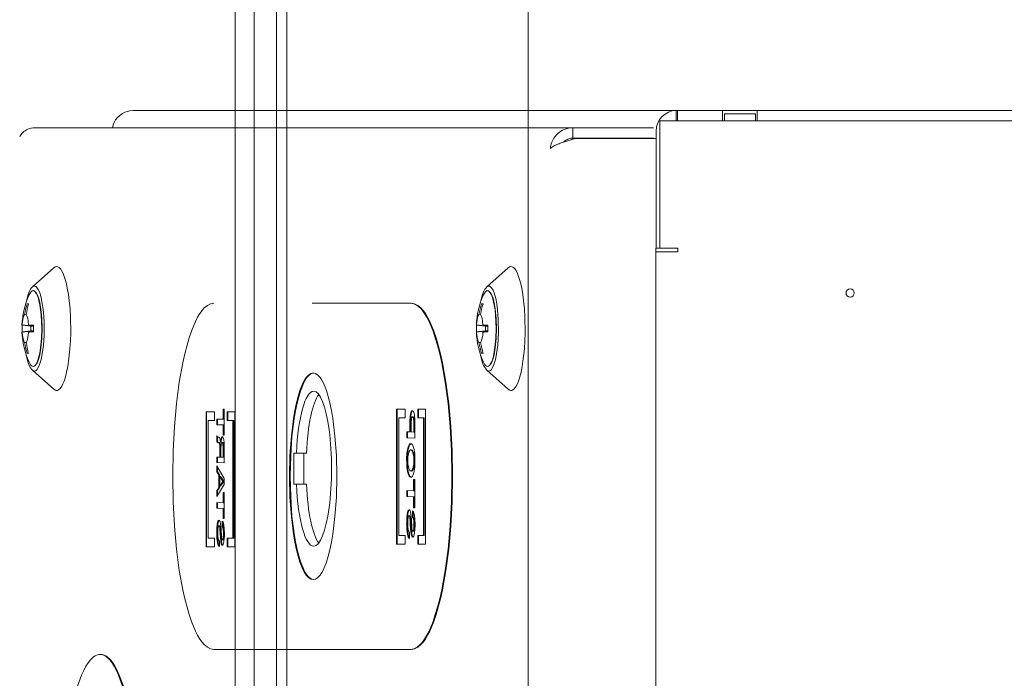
# Model space of a CAD drawing. Header units: centimetres. Extents: x -1436 to 1974, y -887 to 4352.
# Tile 78 of 105: x 604 to 619, y 2511 to 2520. Entities that reach past the tile are written whole.
import ezdxf

# ---------------------------------------------------------------- set-up
doc = ezdxf.new("R2010")
doc.units = ezdxf.units.CM
doc.header["$MEASUREMENT"] = 0
doc.layers.add('00 - nowa technologia myjni_Nr_pióra__246', color=7, linetype='Continuous', lineweight=20, true_color=0x1db3b3)
doc.layers.add('299-A Wymiary Opisy', color=7, linetype='Continuous')
doc.layers.add('299-A Wymiary Opisy_Nr_pióra__11', color=7, linetype='Continuous', lineweight=0)
doc.styles.add('STYL_AUTOMATYCZNY_1', font='arial.ttf')
doc.dimstyles.new('STYL_AUTOMATYCZNY__1', dxfattribs={"dimtxt": 13, "dimasz": 7.6, "dimexe": 0.18, "dimexo": 0.0625, "dimgap": 0, "dimtad": 1, "dimdec": 0, "dimzin": 0, "dimdsep": 46, "dimtxsty": 'STYL_AUTOMATYCZNY_1', "dimblk": 'ARROWHEAD_2', "dimblk1": 'ARROWHEAD_2', "dimblk2": 'ARROWHEAD_2', "dimcen": 0.09, "dimclrd": 7, "dimclre": 7, "dimclrt": 7, "dimadec": 0, "dimazin": 0, "dimtfac": 1, "dimtdec": 4, "dimtmove": 0, "dimatfit": 3, "dimfxl": 0, "dimtolj": 1, "dimtzin": 0, "dimarcsym": 0})

# ---------------------------------------------------------------- blocks, each defined once
blk = doc.blocks.new('*D80')
at = {"layer": '299-A Wymiary Opisy_Nr_pióra__11', "color": 7, "linetype": 'Continuous', "lineweight": 0}
for p, q in [((62.397, 2870.081), (62.379, 2855.081)), ((621.207, 2869.379), (621.188, 2854.379)), ((65.281, 2867.577), (59.495, 2857.584)), ((618.304, 2856.882), (624.09, 2866.875)), ((62.388, 2862.581), (57.498, 2862.587)), ((621.197, 2861.879), (62.388, 2862.581)), ((626.087, 2861.873), (621.197, 2861.879))]:
    blk.add_line(p, q, dxfattribs=at)
at = {"layer": '299-A Wymiary Opisy_Nr_pióra__11', "color": 7, "lineweight": 0, "insert": (326.923, 2864.848), "char_height": 13, "attachment_point": 7, "rotation": 359.928, "style": 'STYL_AUTOMATYCZNY_1'}
blk.add_mtext('\\A1;{\\pql;\\fArial|b0|i0|c238|p0;\\W1.000000;559}', dxfattribs=at)
blk = doc.blocks.new('ARROWHEAD_2')
at = {"color": 0, "linetype": 'Continuous', "lineweight": 0}
for p, q in [((-0.3781, -0.655), (0.3781, 0.655)), ((0, 0), (-1, 0))]:
    blk.add_line(p, q, dxfattribs=at)

msp = doc.modelspace()

# ---------------------------------------------------------------- linework, layer by layer
at = {"layer": '00 - nowa technologia myjni_Nr_pióra__246', "color": 132, "linetype": 'Continuous', "lineweight": 20, "true_color": 0x1db3b3}
for p, q in [((607.532, 2583.576), (607.532, 2388.576)), ((607.807, 2542.286), (607.807, 2467.27)), ((608.132, 2542.286), (608.132, 2467.27)), ((608.282, 2542.286), (608.282, 2467.27)), ((611.782, 2542.286), (611.782, 2467.27)), ((613.931, 2519.003), (606.051, 2519.003)), ((613.931, 2519.003), (613.947, 2519.003)), ((613.931, 2518.853), (613.931, 2519.003)), ((614.604, 2519.003), (613.947, 2519.003)), ((613.947, 2518.853), (613.947, 2519.003)), ((614.604, 2519.003), (615.104, 2519.003)), ((614.604, 2518.853), (614.604, 2519.003)), ((614.629, 2518.853), (614.629, 2518.953)), ((614.629, 2518.953), (615.08, 2518.953)), ((615.08, 2518.953), (615.08, 2518.853)), ((620.391, 2519.003), (615.104, 2519.003)), ((615.104, 2518.853), (615.104, 2519.003)), ((613.691, 2517.003), (613.691, 2518.853)), ((613.691, 2518.853), (620.391, 2518.853)), ((613.928, 2518.853), (614.241, 2518.853)), ((614.629, 2518.853), (614.241, 2518.853)), ((615.13, 2518.853), (615.08, 2518.853)), ((604.624, 2518.753), (612.431, 2518.753)), ((612.431, 2518.753), (613.599, 2518.753)), ((612.431, 2518.753), (612.431, 2518.603)), ((613.639, 2517.003), (613.639, 2518.703)), ((612.371, 2518.566), (612.398, 2518.575)), ((612.398, 2518.575), (612.467, 2518.596)), ((612.398, 2518.575), (612.402, 2518.577)), ((612.402, 2518.577), (612.433, 2518.596)), ((612.431, 2518.603), (613.599, 2518.603)), ((612.433, 2518.596), (612.467, 2518.596)), ((612.467, 2518.596), (613.635, 2518.596)), ((613.635, 2477.003), (613.635, 2517.003)), ((613.635, 2516.953), (613.954, 2516.953)), ((613.639, 2517.003), (613.691, 2517.003)), ((613.691, 2517.003), (613.954, 2517.003)), ((613.954, 2517.003), (613.954, 2516.953)), ((604.589, 2516.442), (604.897, 2516.72)), ((611.182, 2516.442), (611.49, 2516.72)), ((604.643, 2516.356), (604.628, 2516.372)), ((611.236, 2516.356), (611.221, 2516.372)), ((604.533, 2516.195), (604.512, 2516.198)), ((604.522, 2516.198), (604.512, 2516.198)), ((604.534, 2516.198), (604.522, 2516.198)), ((610.077, 2516.206), (608.649, 2516.206)), ((610.086, 2516.206), (610.077, 2516.206)), ((611.126, 2516.195), (611.105, 2516.198)), ((611.115, 2516.198), (611.105, 2516.198)), ((611.127, 2516.198), (611.115, 2516.198)), ((604.5, 2516.038), (604.474, 2516.041)), ((611.093, 2516.038), (611.067, 2516.041)), ((604.605, 2515.87), (604.44, 2515.89)), ((604.568, 2515.87), (604.44, 2515.885)), ((604.605, 2515.881), (604.533, 2515.89)), ((604.568, 2515.87), (604.593, 2515.87)), ((604.568, 2515.806), (604.568, 2515.87)), ((604.605, 2515.869), (604.593, 2515.87)), ((611.198, 2515.87), (611.033, 2515.89)), ((611.161, 2515.87), (611.034, 2515.885)), ((611.199, 2515.881), (611.126, 2515.89)), ((611.161, 2515.87), (611.186, 2515.87)), ((611.161, 2515.806), (611.161, 2515.87)), ((611.198, 2515.869), (611.186, 2515.87)), ((604.605, 2515.806), (604.44, 2515.786)), ((604.568, 2515.806), (604.44, 2515.791)), ((604.605, 2515.795), (604.533, 2515.786)), ((604.593, 2515.806), (604.568, 2515.806)), ((604.593, 2515.806), (604.605, 2515.806)), ((611.198, 2515.806), (611.033, 2515.786)), ((611.161, 2515.806), (611.034, 2515.791)), ((611.199, 2515.795), (611.126, 2515.786)), ((611.186, 2515.806), (611.161, 2515.806)), ((611.186, 2515.806), (611.198, 2515.806)), ((604.5, 2515.637), (604.474, 2515.635)), ((611.093, 2515.637), (611.067, 2515.635)), ((604.533, 2515.481), (604.512, 2515.478)), ((604.512, 2515.478), (604.522, 2515.478)), ((604.522, 2515.478), (604.534, 2515.478)), ((611.126, 2515.481), (611.105, 2515.478)), ((611.105, 2515.478), (611.115, 2515.478)), ((611.115, 2515.478), (611.127, 2515.478)), ((604.643, 2515.32), (604.628, 2515.303)), ((611.236, 2515.32), (611.221, 2515.303)), ((604.589, 2515.234), (604.897, 2514.956)), ((611.182, 2515.234), (611.49, 2514.956)), ((607.373, 2514.668), (607.357, 2514.668)), ((607.357, 2514.668), (607.357, 2514.52)), ((607.366, 2514.668), (607.366, 2514.52)), ((607.373, 2514.29), (607.373, 2514.668)), ((609.995, 2514.667), (609.873, 2514.667)), ((609.873, 2514.667), (609.873, 2512.707)), ((609.883, 2514.667), (609.883, 2512.707)), ((609.995, 2514.544), (609.995, 2514.667)), ((610.292, 2514.667), (610.182, 2514.667)), ((610.182, 2514.667), (610.182, 2514.544)), ((610.191, 2514.667), (610.191, 2514.544)), ((610.292, 2512.707), (610.292, 2514.667)), ((607.23, 2514.628), (607.108, 2514.628)), ((607.108, 2514.628), (607.108, 2512.669)), ((607.117, 2514.628), (607.117, 2512.669)), ((607.23, 2514.505), (607.23, 2514.628)), ((607.357, 2514.52), (607.266, 2514.523)), ((607.266, 2514.523), (607.266, 2514.442)), ((607.276, 2514.523), (607.276, 2514.442)), ((607.527, 2514.628), (607.416, 2514.628)), ((607.416, 2514.628), (607.416, 2514.505)), ((607.426, 2514.628), (607.426, 2514.505)), ((607.527, 2512.669), (607.527, 2514.628)), ((609.904, 2512.835), (609.904, 2514.544)), ((609.904, 2514.544), (609.995, 2514.544)), ((610.102, 2514.645), (610.102, 2514.645)), ((610.102, 2514.556), (610.102, 2514.556)), ((610.112, 2514.556), (610.102, 2514.556)), ((610.112, 2514.556), (610.112, 2514.556)), ((610.182, 2514.544), (610.265, 2514.544)), ((610.274, 2514.544), (610.265, 2514.544)), ((610.265, 2514.544), (610.265, 2512.835)), ((610.274, 2514.544), (610.274, 2512.835)), ((607.138, 2512.796), (607.138, 2514.505)), ((607.138, 2514.505), (607.23, 2514.505)), ((607.276, 2514.442), (607.266, 2514.442)), ((607.266, 2514.442), (607.357, 2514.439)), ((607.276, 2514.442), (607.366, 2514.439)), ((607.366, 2514.52), (607.357, 2514.52)), ((607.366, 2514.439), (607.357, 2514.439)), ((607.357, 2514.439), (607.357, 2514.291)), ((607.366, 2514.439), (607.366, 2514.291)), ((607.416, 2514.505), (607.499, 2514.505)), ((607.509, 2514.505), (607.499, 2514.505)), ((607.499, 2514.505), (607.499, 2512.796)), ((607.509, 2514.505), (607.509, 2512.796)), ((610.066, 2514.473), (610.066, 2514.337)), ((610.076, 2514.473), (610.076, 2514.337)), ((610.083, 2514.337), (610.083, 2514.467)), ((610.131, 2514.467), (610.121, 2514.467)), ((610.121, 2514.467), (610.121, 2514.335)), ((610.131, 2514.467), (610.131, 2514.335)), ((610.138, 2514.246), (610.138, 2514.47)), ((607.266, 2514.285), (607.266, 2514.198)), ((607.276, 2514.267), (607.276, 2514.198)), ((607.344, 2514.265), (607.343, 2514.265)), ((607.366, 2514.291), (607.357, 2514.291)), ((607.357, 2514.291), (607.373, 2514.29)), ((607.366, 2514.291), (607.373, 2514.291)), ((610.066, 2514.337), (610.021, 2514.339)), ((610.021, 2514.339), (610.021, 2514.25)), ((610.031, 2514.25), (610.021, 2514.25)), ((610.021, 2514.25), (610.138, 2514.246)), ((610.031, 2514.339), (610.031, 2514.25)), ((610.031, 2514.25), (610.138, 2514.246)), ((610.076, 2514.337), (610.066, 2514.337)), ((610.121, 2514.335), (610.083, 2514.337)), ((610.131, 2514.335), (610.121, 2514.335)), ((607.276, 2514.198), (607.266, 2514.198)), ((607.319, 2514.207), (607.317, 2514.188)), ((607.327, 2514.188), (607.317, 2514.188)), ((607.317, 2514.188), (607.317, 2514.188)), ((607.324, 2513.97), (607.324, 2514.104)), ((607.328, 2514.207), (607.327, 2514.188)), ((607.341, 2514.183), (607.341, 2514.183)), ((607.35, 2514.183), (607.341, 2514.183)), ((607.35, 2514.183), (607.351, 2514.183)), ((607.367, 2514.102), (607.357, 2514.102)), ((607.357, 2514.102), (607.357, 2513.969)), ((607.367, 2514.102), (607.367, 2513.969)), ((607.373, 2513.887), (607.373, 2514.11)), ((610.08, 2514.166), (610.079, 2514.166)), ((607.31, 2513.971), (607.266, 2513.972)), ((607.266, 2513.972), (607.266, 2513.891)), ((607.276, 2513.972), (607.276, 2513.891)), ((607.31, 2514.091), (607.31, 2513.971)), ((607.32, 2513.971), (607.31, 2513.971)), ((607.32, 2514.091), (607.32, 2513.971)), ((607.357, 2513.969), (607.324, 2513.97)), ((607.367, 2513.969), (607.357, 2513.969)), ((608.381, 2514.028), (608.418, 2514.028)), ((608.381, 2513.578), (608.381, 2514.028)), ((608.564, 2514.028), (608.418, 2514.028)), ((608.528, 2513.578), (608.528, 2514.028)), ((610.089, 2514.077), (610.079, 2514.077)), ((607.276, 2513.891), (607.266, 2513.891)), ((607.266, 2513.891), (607.373, 2513.887)), ((607.373, 2513.663), (607.266, 2513.846)), ((607.266, 2513.846), (607.266, 2513.758)), ((607.276, 2513.891), (607.373, 2513.887)), ((607.276, 2513.829), (607.276, 2513.758)), ((607.276, 2513.758), (607.266, 2513.758)), ((607.266, 2513.758), (607.294, 2513.714)), ((607.276, 2513.758), (607.304, 2513.714)), ((607.304, 2513.714), (607.294, 2513.714)), ((607.294, 2513.714), (607.294, 2513.527)), ((607.304, 2513.714), (607.304, 2513.527)), ((607.318, 2513.692), (607.308, 2513.692)), ((607.308, 2513.549), (607.308, 2513.692)), ((607.308, 2513.692), (607.354, 2513.62)), ((607.318, 2513.692), (607.364, 2513.62)), ((610.09, 2513.768), (610.08, 2513.768)), ((610.08, 2513.679), (610.08, 2513.679)), ((607.266, 2513.4), (607.373, 2513.576)), ((607.294, 2513.527), (607.266, 2513.485)), ((607.304, 2513.527), (607.276, 2513.485)), ((607.304, 2513.527), (607.294, 2513.527)), ((607.354, 2513.618), (607.308, 2513.549)), ((607.318, 2513.549), (607.308, 2513.549)), ((607.364, 2513.618), (607.318, 2513.549)), ((607.364, 2513.62), (607.354, 2513.62)), ((607.354, 2513.62), (607.354, 2513.618)), ((607.364, 2513.618), (607.354, 2513.618)), ((607.364, 2513.62), (607.364, 2513.618)), ((607.373, 2513.576), (607.373, 2513.663)), ((608.418, 2513.578), (608.381, 2513.578)), ((608.564, 2513.578), (608.418, 2513.578)), ((610.138, 2513.645), (610.12, 2513.645)), ((610.12, 2513.645), (610.12, 2513.483)), ((610.13, 2513.645), (610.13, 2513.483)), ((610.138, 2513.233), (610.138, 2513.645)), ((607.276, 2513.485), (607.266, 2513.485)), ((607.266, 2513.485), (607.266, 2513.4)), ((607.276, 2513.485), (607.276, 2513.417)), ((607.373, 2513.457), (607.357, 2513.458)), ((607.357, 2513.458), (607.357, 2513.309)), ((607.366, 2513.458), (607.366, 2513.309)), ((607.373, 2513.079), (607.373, 2513.457)), ((610.12, 2513.483), (610.021, 2513.487)), ((610.021, 2513.487), (610.021, 2513.398)), ((610.031, 2513.398), (610.021, 2513.398)), ((610.021, 2513.398), (610.12, 2513.394)), ((610.031, 2513.487), (610.031, 2513.398)), ((610.031, 2513.398), (610.13, 2513.394)), ((610.13, 2513.483), (610.12, 2513.483)), ((610.13, 2513.394), (610.12, 2513.394)), ((610.12, 2513.394), (610.12, 2513.233)), ((610.13, 2513.394), (610.13, 2513.233)), ((607.357, 2513.309), (607.266, 2513.312)), ((607.266, 2513.312), (607.266, 2513.231)), ((607.276, 2513.312), (607.276, 2513.231)), ((607.366, 2513.309), (607.357, 2513.309)), ((607.276, 2513.231), (607.266, 2513.231)), ((607.266, 2513.231), (607.357, 2513.228)), ((607.276, 2513.231), (607.366, 2513.228)), ((607.366, 2513.228), (607.357, 2513.228)), ((607.357, 2513.228), (607.357, 2513.08)), ((607.366, 2513.228), (607.366, 2513.08)), ((610.063, 2513.117), (610.053, 2513.117)), ((610.087, 2513.073), (610.085, 2513.106)), ((610.104, 2513.19), (610.104, 2513.101)), ((610.113, 2513.101), (610.104, 2513.101)), ((610.113, 2513.185), (610.113, 2513.101)), ((610.13, 2513.233), (610.12, 2513.233)), ((610.12, 2513.233), (610.138, 2513.233)), ((610.13, 2513.233), (610.138, 2513.233)), ((607.305, 2512.974), (607.295, 2512.974)), ((607.326, 2512.933), (607.324, 2512.963)), ((607.341, 2513.041), (607.341, 2512.959)), ((607.351, 2512.959), (607.341, 2512.959)), ((607.351, 2513.035), (607.351, 2512.959)), ((607.366, 2513.08), (607.357, 2513.08)), ((607.357, 2513.08), (607.373, 2513.079)), ((607.366, 2513.08), (607.373, 2513.08)), ((610.072, 2513.012), (610.077, 2512.923)), ((610.081, 2513.012), (610.087, 2512.923)), ((610.09, 2513.026), (610.087, 2513.073)), ((610.092, 2512.982), (610.09, 2513.026)), ((610.094, 2512.959), (610.092, 2512.982)), ((607.312, 2512.877), (607.317, 2512.795)), ((607.322, 2512.877), (607.326, 2512.795)), ((607.328, 2512.89), (607.326, 2512.933)), ((607.331, 2512.849), (607.328, 2512.89)), ((607.332, 2512.829), (607.331, 2512.849)), ((609.995, 2512.835), (609.904, 2512.835)), ((609.995, 2512.707), (609.995, 2512.835)), ((610.06, 2512.791), (610.06, 2512.88)), ((610.087, 2512.923), (610.077, 2512.923)), ((610.119, 2512.898), (610.109, 2512.898)), ((610.265, 2512.835), (610.182, 2512.835)), ((610.182, 2512.835), (610.182, 2512.707)), ((610.191, 2512.835), (610.191, 2512.707)), ((610.274, 2512.835), (610.265, 2512.835)), ((607.108, 2512.669), (607.23, 2512.669)), ((607.23, 2512.796), (607.138, 2512.796)), ((607.23, 2512.669), (607.23, 2512.796)), ((607.301, 2512.675), (607.301, 2512.757)), ((607.326, 2512.795), (607.317, 2512.795)), ((607.356, 2512.773), (607.346, 2512.773)), ((607.499, 2512.796), (607.416, 2512.796)), ((607.416, 2512.796), (607.416, 2512.669)), ((607.416, 2512.669), (607.527, 2512.669)), ((607.426, 2512.796), (607.426, 2512.669)), ((607.509, 2512.796), (607.499, 2512.796)), ((609.873, 2512.707), (609.995, 2512.707)), ((610.182, 2512.707), (610.292, 2512.707)), ((605.581, 2511.106), (605.571, 2511.106)), ((607.222, 2511.181), (610.077, 2511.181)), ((610.086, 2511.181), (610.077, 2511.181))]:
    msp.add_line(p, q, dxfattribs=at)
for points in [[(606.051, 2519.003), (606.004, 2518.999), (605.964, 2518.99), (605.932, 2518.978), (605.897, 2518.961), (605.86, 2518.936), (605.824, 2518.902), (605.796, 2518.866), (605.775, 2518.83), (605.76, 2518.793), (605.749, 2518.753)], [(604.897, 2516.72), (604.918, 2516.734), (604.939, 2516.738)], [(604.939, 2516.738), (604.954, 2516.735), (604.976, 2516.723), (605, 2516.698), (605.012, 2516.678), (605.034, 2516.637), (605.05, 2516.595), (605.064, 2516.552), (605.081, 2516.488), (605.095, 2516.423), (605.111, 2516.333), (605.123, 2516.243), (605.134, 2516.126), (605.141, 2516.008), (605.144, 2515.775), (605.141, 2515.659), (605.133, 2515.542), (605.114, 2515.365), (605.101, 2515.285), (605.085, 2515.205), (605.068, 2515.138), (605.047, 2515.073), (605.032, 2515.036), (605.014, 2515.001), (604.992, 2514.968), (604.967, 2514.946), (604.953, 2514.94), (604.939, 2514.938)], [(611.49, 2516.72), (611.512, 2516.734), (611.532, 2516.738)], [(611.532, 2516.738), (611.548, 2516.735), (611.569, 2516.723), (611.593, 2516.698), (611.606, 2516.678), (611.627, 2516.637), (611.644, 2516.595), (611.658, 2516.552), (611.675, 2516.488), (611.689, 2516.423), (611.704, 2516.333), (611.716, 2516.243), (611.727, 2516.126), (611.735, 2516.008), (611.738, 2515.775), (611.734, 2515.659), (611.727, 2515.542), (611.707, 2515.365), (611.695, 2515.285), (611.679, 2515.205), (611.662, 2515.138), (611.641, 2515.073), (611.626, 2515.036), (611.608, 2515.001), (611.585, 2514.968), (611.56, 2514.946), (611.546, 2514.94), (611.532, 2514.938)], [(604.498, 2516.221), (604.511, 2516.28), (604.527, 2516.334), (604.542, 2516.373), (604.562, 2516.409), (604.577, 2516.43), (604.591, 2516.444)], [(604.617, 2515.221), (604.631, 2515.224), (604.644, 2515.231), (604.656, 2515.244), (604.668, 2515.262), (604.693, 2515.315), (604.714, 2515.387), (604.731, 2515.469), (604.748, 2515.595), (604.757, 2515.737), (604.757, 2515.925), (604.753, 2516.018), (604.744, 2516.114), (604.732, 2516.202), (604.716, 2516.282), (604.704, 2516.326), (604.689, 2516.369), (604.673, 2516.406), (604.653, 2516.435), (604.636, 2516.45), (604.617, 2516.455)], [(611.091, 2516.221), (611.104, 2516.28), (611.12, 2516.334), (611.136, 2516.373), (611.155, 2516.409), (611.171, 2516.43), (611.184, 2516.444)], [(611.211, 2515.221), (611.224, 2515.224), (611.237, 2515.231), (611.25, 2515.244), (611.262, 2515.262), (611.286, 2515.316), (611.308, 2515.387), (611.324, 2515.47), (611.341, 2515.595), (611.352, 2515.781), (611.349, 2515.967), (611.338, 2516.111), (611.326, 2516.198), (611.311, 2516.274), (611.287, 2516.358), (611.272, 2516.394), (611.252, 2516.429), (611.235, 2516.445), (611.223, 2516.453), (611.211, 2516.455)], [(604.628, 2516.373), (604.648, 2516.343), (604.666, 2516.301), (604.683, 2516.245), (604.696, 2516.181), (604.708, 2516.109), (604.716, 2516.031), (604.722, 2515.936), (604.724, 2515.838)], [(604.642, 2515.319), (604.647, 2515.325), (604.657, 2515.341), (604.676, 2515.389), (604.694, 2515.458), (604.711, 2515.559), (604.723, 2515.693), (604.728, 2515.838), (604.723, 2515.983), (604.711, 2516.117), (604.694, 2516.218), (604.676, 2516.287), (604.657, 2516.334), (604.647, 2516.351), (604.642, 2516.357)], [(611.221, 2516.373), (611.241, 2516.343), (611.259, 2516.301), (611.276, 2516.245), (611.29, 2516.181), (611.301, 2516.109), (611.309, 2516.031), (611.315, 2515.936), (611.317, 2515.838)], [(611.235, 2515.319), (611.24, 2515.325), (611.25, 2515.341), (611.269, 2515.389), (611.287, 2515.458), (611.304, 2515.559), (611.317, 2515.693), (611.321, 2515.838), (611.317, 2515.983), (611.304, 2516.117), (611.287, 2516.218), (611.269, 2516.287), (611.25, 2516.334), (611.24, 2516.351), (611.235, 2516.357)], [(607.222, 2516.206), (607.175, 2516.198), (607.128, 2516.174), (607.083, 2516.137), (607.05, 2516.099), (607.019, 2516.055), (606.986, 2516.001), (606.955, 2515.94), (606.897, 2515.799), (606.864, 2515.701), (606.832, 2515.595), (606.8, 2515.472), (606.771, 2515.339), (606.72, 2515.059), (606.679, 2514.75), (606.649, 2514.417), (606.63, 2514.063), (606.624, 2513.693)], [(610.675, 2513.693), (610.669, 2514.063), (610.65, 2514.417), (610.619, 2514.75), (610.578, 2515.059), (610.528, 2515.339), (610.498, 2515.472), (610.467, 2515.595), (610.435, 2515.701), (610.402, 2515.799), (610.344, 2515.94), (610.312, 2516.001), (610.28, 2516.055), (610.248, 2516.099), (610.216, 2516.137), (610.171, 2516.174), (610.124, 2516.198), (610.077, 2516.206)], [(610.685, 2513.693), (610.678, 2514.063), (610.659, 2514.417), (610.629, 2514.75), (610.588, 2515.059), (610.538, 2515.339), (610.508, 2515.472), (610.477, 2515.595), (610.445, 2515.701), (610.412, 2515.799), (610.353, 2515.94), (610.322, 2516.001), (610.29, 2516.055), (610.258, 2516.099), (610.226, 2516.137), (610.18, 2516.174), (610.134, 2516.198), (610.086, 2516.206)], [(604.474, 2516.041), (604.469, 2516.034), (604.461, 2516.016), (604.453, 2515.991), (604.444, 2515.938), (604.44, 2515.89)], [(604.533, 2515.89), (604.528, 2515.94), (604.52, 2515.988), (604.509, 2516.023), (604.498, 2516.041)], [(611.067, 2516.041), (611.062, 2516.034), (611.054, 2516.016), (611.047, 2515.991), (611.037, 2515.938), (611.033, 2515.89)], [(611.126, 2515.89), (611.121, 2515.94), (611.113, 2515.988), (611.102, 2516.023), (611.091, 2516.041)], [(604.724, 2515.838), (604.72, 2515.694), (604.706, 2515.556), (604.694, 2515.481), (604.678, 2515.415), (604.661, 2515.363), (604.642, 2515.323), (604.628, 2515.303)], [(611.317, 2515.838), (611.313, 2515.697), (611.3, 2515.561), (611.278, 2515.439), (611.263, 2515.385), (611.246, 2515.341), (611.233, 2515.32), (611.221, 2515.303)], [(604.44, 2515.786), (604.444, 2515.736), (604.453, 2515.688), (604.463, 2515.653), (604.474, 2515.635)], [(604.498, 2515.635), (604.503, 2515.642), (604.512, 2515.66), (604.519, 2515.685), (604.528, 2515.738), (604.533, 2515.786)], [(611.033, 2515.786), (611.038, 2515.736), (611.046, 2515.688), (611.057, 2515.653), (611.067, 2515.635)], [(611.091, 2515.635), (611.096, 2515.642), (611.105, 2515.66), (611.112, 2515.685), (611.122, 2515.738), (611.126, 2515.786)], [(604.591, 2515.232), (604.577, 2515.246), (604.562, 2515.266), (604.542, 2515.303), (604.527, 2515.342), (604.511, 2515.395), (604.498, 2515.455)], [(611.184, 2515.232), (611.171, 2515.246), (611.156, 2515.266), (611.136, 2515.303), (611.12, 2515.342), (611.104, 2515.395), (611.091, 2515.455)], [(604.628, 2515.303), (604.613, 2515.292), (604.598, 2515.288)], [(608.663, 2515.193), (608.627, 2515.185), (608.593, 2515.162), (608.56, 2515.125), (608.537, 2515.089), (608.514, 2515.045), (608.47, 2514.937), (608.445, 2514.853), (608.421, 2514.759), (608.398, 2514.65), (608.378, 2514.531), (608.346, 2514.277), (608.326, 2513.995), (608.319, 2513.693)], [(608.667, 2515.192), (608.632, 2515.183), (608.599, 2515.158), (608.566, 2515.12), (608.543, 2515.083), (608.52, 2515.038), (608.478, 2514.929), (608.453, 2514.846), (608.429, 2514.754), (608.407, 2514.644), (608.386, 2514.525), (608.355, 2514.272), (608.336, 2513.992), (608.329, 2513.693)], [(609.006, 2513.693), (608.999, 2513.995), (608.979, 2514.277), (608.947, 2514.531), (608.927, 2514.65), (608.904, 2514.759), (608.88, 2514.853), (608.855, 2514.937), (608.811, 2515.045), (608.789, 2515.089), (608.765, 2515.125), (608.732, 2515.162), (608.698, 2515.185), (608.663, 2515.193)], [(604.939, 2514.938), (604.922, 2514.941), (604.897, 2514.956)], [(611.532, 2514.938), (611.515, 2514.941), (611.49, 2514.956)], [(610.09, 2514.639), (610.086, 2514.633), (610.079, 2514.614)], [(610.083, 2514.467), (610.087, 2514.527), (610.093, 2514.548), (610.096, 2514.553), (610.098, 2514.555), (610.102, 2514.556)], [(610.1, 2514.639), (610.096, 2514.633), (610.088, 2514.614)], [(610.114, 2514.638), (610.106, 2514.644), (610.102, 2514.645)], [(610.112, 2514.549), (610.117, 2514.529), (610.121, 2514.501), (610.121, 2514.467)], [(610.125, 2514.612), (610.118, 2514.632), (610.114, 2514.638)], [(610.121, 2514.549), (610.127, 2514.529), (610.13, 2514.501), (610.131, 2514.467)], [(607.315, 2514.211), (607.311, 2514.234), (607.304, 2514.251), (607.3, 2514.256), (607.294, 2514.258)], [(607.331, 2514.255), (607.323, 2514.233), (607.319, 2514.207)], [(607.341, 2514.255), (607.333, 2514.233), (607.328, 2514.207)], [(607.365, 2514.225), (607.357, 2514.252), (607.352, 2514.26), (607.347, 2514.264), (607.344, 2514.265)], [(607.266, 2514.198), (607.271, 2514.188), (607.274, 2514.186)], [(607.276, 2514.198), (607.281, 2514.188), (607.283, 2514.186)], [(607.281, 2514.184), (607.29, 2514.182), (607.299, 2514.174), (607.303, 2514.165), (607.308, 2514.137), (607.31, 2514.091)], [(607.291, 2514.184), (607.3, 2514.182), (607.309, 2514.174), (607.313, 2514.165), (607.318, 2514.137), (607.32, 2514.091)], [(607.341, 2514.183), (607.344, 2514.182), (607.346, 2514.181), (607.349, 2514.176), (607.354, 2514.158), (607.357, 2514.102)], [(607.351, 2514.183), (607.354, 2514.182), (607.356, 2514.181), (607.359, 2514.176), (607.364, 2514.158), (607.367, 2514.102)], [(607.373, 2514.11), (607.371, 2514.177), (607.365, 2514.225)], [(610.056, 2514.151), (610.046, 2514.13), (610.037, 2514.103), (610.023, 2514.027)], [(610.066, 2514.151), (610.055, 2514.13), (610.046, 2514.103), (610.033, 2514.027)], [(610.103, 2514.149), (610.096, 2514.158), (610.088, 2514.165), (610.08, 2514.166)], [(610.136, 2514.023), (610.123, 2514.101), (610.114, 2514.128), (610.103, 2514.149)], [(610.039, 2513.994), (610.049, 2514.042), (610.063, 2514.069)], [(610.096, 2514.068), (610.11, 2514.04), (610.12, 2513.992)], [(610.106, 2514.068), (610.12, 2514.04), (610.13, 2513.992)], [(610.023, 2513.822), (610.037, 2513.745), (610.046, 2513.717), (610.056, 2513.696)], [(610.033, 2513.822), (610.046, 2513.745), (610.055, 2513.717), (610.066, 2513.696)], [(610.063, 2513.778), (610.049, 2513.805), (610.039, 2513.854)], [(610.12, 2513.851), (610.11, 2513.803), (610.096, 2513.776)], [(610.103, 2513.695), (610.114, 2513.715), (610.123, 2513.742), (610.136, 2513.819)], [(610.13, 2513.851), (610.12, 2513.803), (610.106, 2513.776)], [(606.624, 2513.693), (606.63, 2513.323), (606.649, 2512.97), (606.679, 2512.636), (606.72, 2512.328), (606.771, 2512.047), (606.8, 2511.915), (606.832, 2511.792), (606.864, 2511.685), (606.897, 2511.587), (606.955, 2511.446), (606.986, 2511.385), (607.019, 2511.331), (607.05, 2511.287), (607.083, 2511.25), (607.128, 2511.212), (607.175, 2511.189), (607.222, 2511.181)], [(608.319, 2513.693), (608.326, 2513.39), (608.346, 2513.109), (608.378, 2512.854), (608.398, 2512.736), (608.421, 2512.627), (608.445, 2512.533), (608.47, 2512.449), (608.514, 2512.341), (608.537, 2512.297), (608.56, 2512.26), (608.593, 2512.223), (608.627, 2512.2), (608.663, 2512.193)], [(608.329, 2513.693), (608.336, 2513.393), (608.355, 2513.114), (608.386, 2512.861), (608.407, 2512.742), (608.429, 2512.632), (608.453, 2512.539), (608.478, 2512.456), (608.52, 2512.348), (608.543, 2512.303), (608.566, 2512.266), (608.599, 2512.227), (608.632, 2512.203), (608.667, 2512.193)], [(608.663, 2512.193), (608.698, 2512.2), (608.732, 2512.223), (608.765, 2512.26), (608.789, 2512.297), (608.811, 2512.341), (608.855, 2512.449), (608.88, 2512.533), (608.904, 2512.627), (608.927, 2512.736), (608.947, 2512.854), (608.979, 2513.109), (608.999, 2513.39), (609.006, 2513.693)], [(610.077, 2511.181), (610.124, 2511.189), (610.171, 2511.212), (610.216, 2511.25), (610.248, 2511.287), (610.28, 2511.331), (610.312, 2511.385), (610.344, 2511.446), (610.402, 2511.587), (610.435, 2511.685), (610.467, 2511.792), (610.498, 2511.915), (610.528, 2512.047), (610.578, 2512.328), (610.619, 2512.636), (610.65, 2512.97), (610.669, 2513.323), (610.675, 2513.693)], [(610.08, 2513.679), (610.088, 2513.681), (610.096, 2513.686), (610.103, 2513.695)], [(610.086, 2511.181), (610.134, 2511.189), (610.18, 2511.212), (610.226, 2511.25), (610.258, 2511.287), (610.29, 2511.331), (610.322, 2511.385), (610.353, 2511.446), (610.412, 2511.587), (610.445, 2511.685), (610.477, 2511.792), (610.508, 2511.915), (610.538, 2512.047), (610.588, 2512.328), (610.629, 2512.636), (610.659, 2512.97), (610.678, 2513.323), (610.685, 2513.693)], [(610.038, 2513.189), (610.027, 2513.144), (610.021, 2513.079)], [(610.048, 2513.189), (610.037, 2513.144), (610.03, 2513.079)], [(610.035, 2513.01), (610.037, 2513.06), (610.041, 2513.093), (610.046, 2513.112), (610.049, 2513.115), (610.051, 2513.117), (610.053, 2513.117)], [(610.053, 2513.117), (610.057, 2513.115), (610.059, 2513.113), (610.063, 2513.104)], [(610.085, 2513.106), (610.08, 2513.15), (610.073, 2513.181), (610.064, 2513.2), (610.058, 2513.206), (610.055, 2513.206)], [(610.063, 2513.117), (610.067, 2513.115), (610.069, 2513.113), (610.072, 2513.104)], [(610.104, 2513.101), (610.11, 2513.096), (610.114, 2513.089), (610.119, 2513.067)], [(610.113, 2513.101), (610.12, 2513.096), (610.124, 2513.089), (610.129, 2513.067)], [(610.141, 2512.994), (610.138, 2513.069), (610.131, 2513.131), (610.12, 2513.174)], [(607.281, 2513.04), (607.271, 2512.998), (607.265, 2512.939)], [(607.291, 2513.04), (607.281, 2512.998), (607.275, 2512.939)], [(607.279, 2512.876), (607.28, 2512.921), (607.284, 2512.952), (607.289, 2512.969), (607.291, 2512.972), (607.293, 2512.973), (607.295, 2512.974)], [(607.324, 2512.963), (607.32, 2513.003), (607.313, 2513.032), (607.305, 2513.049), (607.3, 2513.054), (607.297, 2513.055)], [(607.341, 2512.959), (607.347, 2512.954), (607.351, 2512.948), (607.356, 2512.928)], [(607.351, 2512.959), (607.357, 2512.954), (607.361, 2512.948), (607.365, 2512.928)], [(607.375, 2512.861), (607.373, 2512.929), (607.367, 2512.987), (607.356, 2513.026)], [(610.06, 2512.88), (610.056, 2512.882), (610.053, 2512.884), (610.049, 2512.891), (610.041, 2512.919), (610.037, 2512.96), (610.035, 2513.01)], [(610.124, 2512.991), (610.121, 2512.929), (610.116, 2512.907)], [(610.134, 2512.991), (610.131, 2512.929), (610.126, 2512.907)], [(607.301, 2512.757), (607.297, 2512.758), (607.295, 2512.76), (607.291, 2512.766), (607.284, 2512.792), (607.28, 2512.829), (607.279, 2512.876)], [(607.36, 2512.858), (607.357, 2512.801), (607.353, 2512.781)], [(607.37, 2512.858), (607.367, 2512.801), (607.362, 2512.781)], [(610.041, 2512.81), (610.049, 2512.797), (610.053, 2512.794), (610.06, 2512.791)], [(610.077, 2512.923), (610.082, 2512.868), (610.089, 2512.833), (610.097, 2512.814), (610.103, 2512.81), (610.106, 2512.809)], [(610.087, 2512.923), (610.092, 2512.868), (610.099, 2512.833), (610.107, 2512.814), (610.112, 2512.81)], [(610.109, 2512.898), (610.108, 2512.898), (610.105, 2512.9), (610.103, 2512.903), (610.099, 2512.915)], [(610.116, 2512.907), (610.113, 2512.901), (610.112, 2512.899), (610.109, 2512.898)], [(610.126, 2512.907), (610.123, 2512.901), (610.121, 2512.899), (610.119, 2512.898)], [(610.122, 2512.824), (610.132, 2512.866), (610.139, 2512.926)], [(607.284, 2512.692), (607.291, 2512.681), (607.295, 2512.677), (607.301, 2512.675)], [(607.317, 2512.795), (607.321, 2512.745), (607.328, 2512.713), (607.335, 2512.696), (607.341, 2512.692), (607.344, 2512.691)], [(607.326, 2512.795), (607.331, 2512.745), (607.338, 2512.713), (607.345, 2512.696), (607.349, 2512.693)], [(607.346, 2512.773), (607.345, 2512.773), (607.343, 2512.775), (607.341, 2512.778), (607.337, 2512.788)], [(607.353, 2512.781), (607.35, 2512.775), (607.349, 2512.774), (607.346, 2512.773)], [(607.362, 2512.781), (607.36, 2512.775), (607.358, 2512.774), (607.356, 2512.773)], [(607.358, 2512.705), (607.368, 2512.744), (607.373, 2512.799)], [(605.571, 2511.106), (605.547, 2511.104), (605.523, 2511.097), (605.5, 2511.086), (605.476, 2511.071), (605.431, 2511.028), (605.397, 2510.986), (605.365, 2510.935), (605.333, 2510.875), (605.302, 2510.807), (605.243, 2510.649), (605.209, 2510.538), (605.177, 2510.418), (605.146, 2510.28), (605.116, 2510.131), (605.065, 2509.816), (605.024, 2509.469), (604.994, 2509.094), (604.974, 2508.697), (604.968, 2508.281)], [(606.174, 2508.281), (606.167, 2508.697), (606.148, 2509.095), (606.118, 2509.469), (606.076, 2509.816), (606.025, 2510.131), (605.996, 2510.28), (605.964, 2510.418), (605.932, 2510.538), (605.898, 2510.649), (605.84, 2510.807), (605.809, 2510.875), (605.777, 2510.935), (605.744, 2510.986), (605.711, 2511.028), (605.665, 2511.071), (605.642, 2511.086), (605.619, 2511.097), (605.595, 2511.104), (605.571, 2511.106)], [(606.183, 2508.281), (606.177, 2508.697), (606.158, 2509.095), (606.127, 2509.469), (606.086, 2509.816), (606.035, 2510.131), (606.006, 2510.28), (605.974, 2510.418), (605.942, 2510.538), (605.908, 2510.649), (605.849, 2510.807), (605.818, 2510.875), (605.786, 2510.935), (605.754, 2510.986), (605.721, 2511.028), (605.675, 2511.071), (605.652, 2511.086), (605.628, 2511.097), (605.605, 2511.104), (605.581, 2511.106)]]:
    msp.add_lwpolyline(points, dxfattribs=at)
msp.add_circle((616.454, 2516.353), 0.06, dxfattribs=at)
for centre, radius, start, end in [((604.638, 2518.486), 0.272, 133.8591, 149.5071), ((604.628, 2518.496), 0.258, 114.4344, 133.8764), ((604.624, 2518.506), 0.247, 90.0477, 114.4138), ((612.431, 2518.427), 0.326, 132.4749, 143.6908), ((612.431, 2518.426), 0.327, 112.323, 132.4751), ((612.431, 2518.426), 0.327, 101.5363, 112.3297), ((612.431, 2518.427), 0.326, 90.0001, 101.535), ((612.425, 2518.43), 0.32, 143.5792, 175.8624), ((612.635, 2517.423), 1.17, 108.5502, 111.9278), ((613.391, 2515.159), 3.557, 106.6708, 108.5061), ((612.428, 2518.422), 0.179, 129.2996, 137.9597), ((612.43, 2518.419), 0.183, 108.405, 129.2632), ((612.431, 2518.418), 0.185, 89.9932, 108.4221), ((612.188, 2518.385), 0.106, 120.6401, 140.2852), ((612.29, 2518.229), 0.293, 115.4801, 122.1919), ((612.413, 2517.976), 0.574, 112.0226, 115.6978), ((605.637, 2515.838), 1.201, 155.9359, 177.5924), ((612.23, 2515.838), 1.201, 155.9359, 177.5924), ((605.661, 2515.838), 1.204, 162.5966, 170.2822), ((605.747, 2515.839), 1.265, 163.5308, 170.8251), ((612.254, 2515.838), 1.204, 162.5963, 170.2826), ((612.34, 2515.839), 1.265, 163.5308, 170.8251), ((604.44, 2515.887), 0.00282, 95.1563, 157.172), ((604.442, 2515.89), 0.0048, 203.0182, 255.5478), ((605.627, 2515.838), 1.187, 177.7102, 182.2898), ((604.318, 2511.967), 3.928, 85.8094, 86.8723), ((605.862, 2515.838), 1.258, 177.8387, 182.1609), ((611.033, 2515.887), 0.00282, 95.1562, 157.1765), ((611.035, 2515.89), 0.0048, 203.0093, 255.5475), ((612.22, 2515.838), 1.187, 177.7106, 182.2898), ((610.912, 2511.967), 3.928, 85.8094, 86.8723), ((612.455, 2515.838), 1.258, 177.8387, 182.1609), ((604.442, 2515.786), 0.00479, 104.4512, 156.9898), ((604.44, 2515.789), 0.00282, 202.8273, 264.8463), ((605.637, 2515.838), 1.201, 182.4076, 204.0638), ((604.318, 2519.708), 3.928, 273.1276, 274.1906), ((611.035, 2515.786), 0.0048, 104.4511, 156.9851), ((611.033, 2515.789), 0.00282, 202.8349, 264.845), ((612.23, 2515.838), 1.201, 182.4076, 204.0638), ((610.912, 2519.708), 3.928, 273.1276, 274.1906), ((605.662, 2515.838), 1.205, 189.7178, 197.3989), ((605.746, 2515.836), 1.264, 189.1751, 196.4732), ((612.255, 2515.838), 1.205, 189.7175, 197.3992), ((612.34, 2515.836), 1.264, 189.1751, 196.4732), ((610.968, 2514.483), 0.902, 174.9919, 180.608), ((610.382, 2514.536), 0.313, 165.7082, 175.4448), ((610.978, 2514.483), 0.902, 174.9919, 180.608), ((610.392, 2514.536), 0.313, 165.7082, 175.4448), ((610.104, 2514.628), 0.0171, 97.5061, 142.4504), ((610.119, 2514.622), 0.0251, 118.7664, 137.8322), ((610.1, 2514.544), 0.0117, 20.2616, 81.8917), ((610.11, 2514.544), 0.0117, 20.2616, 81.8917), ((609.807, 2514.532), 0.329, 4.7176, 14.1075), ((609.249, 2514.48), 0.889, 359.373, 5.0845), ((607.295, 2514.286), 0.0275, 228.7843, 267.8658), ((607.358, 2514.248), 0.0187, 121.6325, 155.5601), ((607.283, 2514.207), 0.0227, 246.1424, 267.1848), ((607.292, 2514.207), 0.0227, 246.1424, 267.1848), ((606.991, 2514.178), 0.326, 1.8179, 5.799), ((610.995, 2513.931), 0.977, 174.3516, 180.3522), ((611.005, 2513.931), 0.977, 174.3516, 180.3522), ((610.605, 2513.93), 0.57, 173.483, 180.5474), ((610.081, 2514.056), 0.022, 94.4447, 142.3823), ((609.549, 2513.927), 0.575, 359.4651, 6.4866), ((609.558, 2513.927), 0.575, 359.4651, 6.4866), ((609.172, 2513.927), 0.968, 359.6505, 5.7227), ((611.005, 2513.919), 0.986, 179.6609, 185.6222), ((611.015, 2513.919), 0.986, 179.6609, 185.6222), ((610.611, 2513.919), 0.576, 179.47, 186.4826), ((609.555, 2513.916), 0.569, 353.4786, 0.5532), ((609.565, 2513.916), 0.569, 353.4786, 0.5532), ((609.181, 2513.915), 0.959, 354.2516, 0.3624), ((610.079, 2513.79), 0.022, 274.4095, 322.3593), ((610.088, 2513.79), 0.022, 274.4095, 322.3593), ((609.874, 2513.06), 0.194, 4.4002, 13.1039), ((609.884, 2513.06), 0.194, 4.4002, 13.1039), ((607.319, 2513.031), 0.0288, 128.5651, 162.8363), ((607.131, 2512.921), 0.178, 4.402, 13.0932), ((607.141, 2512.921), 0.178, 4.402, 13.0932), ((611.333, 2513.006), 1.314, 176.8106, 180.0402), ((611.313, 2513.002), 1.294, 179.879, 183.5135), ((611.343, 2513.006), 1.314, 176.8106, 180.0402), ((611.323, 2513.002), 1.294, 179.879, 183.5135), ((607.716, 2512.883), 2.359, 3.1303, 4.6704), ((607.726, 2512.883), 2.359, 3.1303, 4.6704), ((610.427, 2512.976), 0.334, 182.9367, 190.554), ((609.605, 2512.999), 0.519, 359.1216, 7.585), ((609.615, 2512.999), 0.519, 359.1216, 7.585), ((609.033, 2512.993), 1.108, 356.5231, 0.0218), ((608.468, 2512.872), 1.204, 176.8113, 180.0398), ((608.449, 2512.868), 1.186, 179.8783, 183.5127), ((608.477, 2512.872), 1.204, 176.8113, 180.0398), ((608.459, 2512.868), 1.186, 179.8783, 183.5127), ((605.153, 2512.758), 2.162, 3.1326, 4.6712), ((605.162, 2512.758), 2.162, 3.1326, 4.6712), ((607.638, 2512.844), 0.306, 182.9414, 190.5515), ((606.884, 2512.865), 0.476, 359.1242, 7.5845), ((606.894, 2512.865), 0.476, 359.1242, 7.5845), ((606.36, 2512.86), 1.015, 356.5253, 0.0249), ((610.092, 2512.827), 0.044, 202.4957, 223.9322), ((607.333, 2512.709), 0.0427, 202.9416, 221.4842)]:
    msp.add_arc(centre, radius, start, end, dxfattribs=at)
for centre, major_axis, ratio, start_param, end_param in [((613.931, 2518.703), (0, 0.3), 0.973417, 0, 1.570796), ((613.931, 2518.703), (0, 0.15), 0.973417, 0, 0.036445), ((604.598, 2515.839), (0, 0.548), 0.229344, 6.283167, 6.75775), ((604.6, 2515.121), (0.017, 1.334), 0.151146, 0.000962, 0.133514), ((604.598, 2515.838), (0, 0.55), 0.229092, 6.046219, 6.283188), ((611.191, 2515.839), (0, 0.548), 0.229344, 6.283167, 6.75775), ((611.194, 2515.122), (0.017, 1.333), 0.151167, 0.000962, 0.133533), ((611.191, 2515.838), (0, 0.55), 0.229092, 6.046219, 6.283188), ((604.598, 2515.836), (0, 0.548), 0.229369, 2.666987, 3.141589), ((611.191, 2515.836), (0, 0.548), 0.229369, 2.666987, 3.141589), ((611.191, 2515.837), (0, 0.549), 0.229241, 3.141575, 3.378112), ((604.601, 2516.475), (-0.017, 1.254), 0.155871, 3.003066, 3.14051), ((611.194, 2516.474), (-0.017, 1.253), 0.155909, 3.003031, 3.140509), ((608.671, 2513.803), (0, -1.125), 0.229047, 3.141637, 4.511031), ((608.817, 2513.803), (0, -1.125), 0.229047, 3.428674, 4.511031), ((608.671, 2513.803), (0, -1.125), 0.229047, 6.283138, 9.424822), ((610.525, 2519.225), (3.246, 4.962), 0.064689, 3.081813, 3.133873), ((607.503, 2513.593), (-0.162, 0.671), 0.122121, 6.253739, 6.420837), ((607.543, 2513.15), (-0.203, 1.033), 0.078294, 6.267756, 6.661767), ((610.11, 2513.691), (-0.032, 0.475), 0.196088, 6.270111, 6.53), ((610.119, 2513.689), (-0.032, 0.478), 0.195628, 0.039668, 0.246188), ((610.078, 2513.893), (0.001, 0.184), 0.289573, 5.962357, 6.284699), ((610.088, 2513.893), (0.001, 0.184), 0.289573, 5.962357, 6.284699), ((610.109, 2514.149), (0.03, 0.47), 0.198325, 2.880023, 3.147485), ((610.081, 2513.953), (0.001, 0.185), 0.289263, 2.822473, 3.143747), ((610.119, 2514.151), (0.03, 0.472), 0.197998, 2.880492, 3.101032), ((608.671, 2513.803), (0, -1.125), 0.229047, 4.913744, 6.283141), ((608.817, 2513.803), (0, -1.125), 0.229047, 4.913747, 5.996108), ((610.474, 2510.442), (-0.421, 2.764), 0.060523, 6.271578, 6.384557), ((610.477, 2510.487), (-0.414, 2.72), 0.061015, 0.02245, 0.102204), ((609.83, 2511.143), (0.274, 2.047), 0.070977, 6.166684, 6.290389), ((607.673, 2510.566), (-0.378, 2.489), 0.061002, 6.271433, 6.38542), ((606.261, 2509.083), (1.035, 3.891), 0.037755, 6.213391, 6.291954), ((606.271, 2509.083), (1.035, 3.891), 0.037755, 6.213391, 6.291954), ((607.13, 2511.452), (0.212, 1.589), 0.077136, 6.156602, 6.290986), ((610.822, 2516.4), (0.757, 3.614), 0.074067, 2.880427, 3.041592), ((610.832, 2516.4), (0.757, 3.614), 0.074067, 2.880427, 3.041592), ((609.815, 2514.957), (-0.293, 2.148), 0.064849, 3.130204, 3.252952), ((607.994, 2515.952), (0.688, 3.282), 0.074474, 2.879259, 3.041053), ((608.004, 2515.952), (0.688, 3.282), 0.074474, 2.879259, 3.041053), ((607.119, 2514.354), (-0.226, 1.663), 0.070552, 3.129263, 3.262803)]:
    msp.add_ellipse(centre, major_axis=major_axis, ratio=ratio, start_param=start_param, end_param=end_param, dxfattribs=at)

# ---------------------------------------------------------------- dimensions: what is measured, and where the dimension line sits
at = {"layer": '299-A Wymiary Opisy', "color": 7, "linetype": 'Continuous', "lineweight": 0}
dim = msp.add_linear_dim(base=(62.388, 2862.581), p1=(621.379, 3006.651), p2=(60.718, 1533.251), angle=179.928, dimstyle='STYL_AUTOMATYCZNY__1', dxfattribs=at)
dim.commit()
dim.dimension.update_dxf_attribs({"geometry": '*D80', "text_midpoint": (341.771, 2871.33), "dimtype": 160, "text_rotation": 359.928})

doc.saveas('drawing.dxf')
